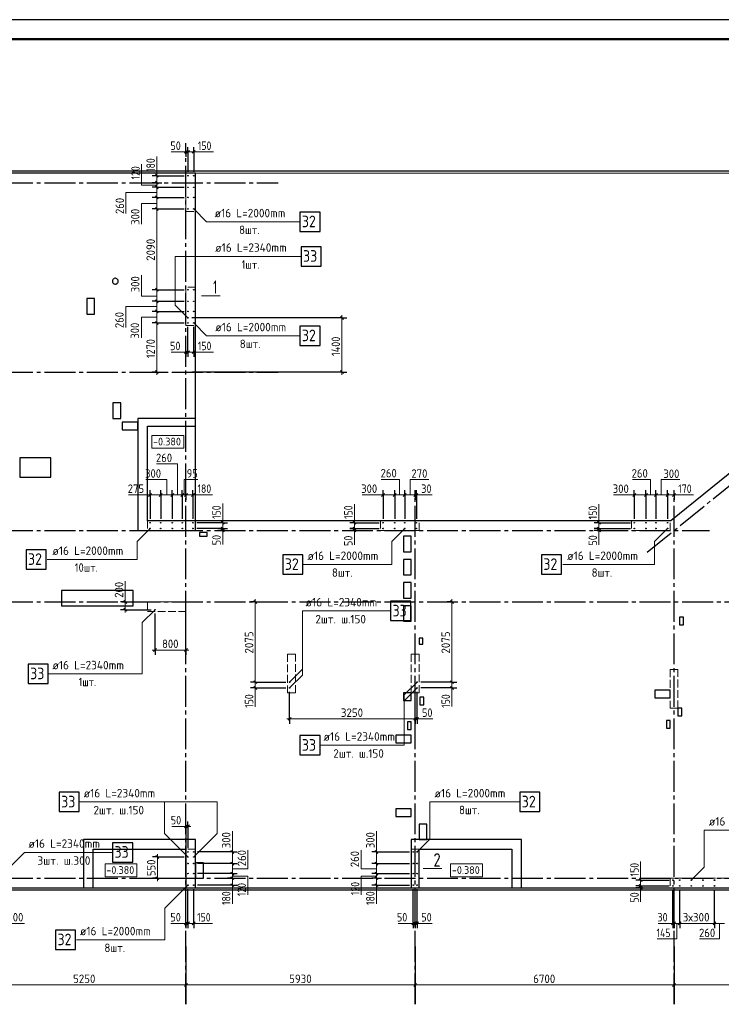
# Model space of a CAD drawing. Header units: millimetres. Extents: x 0 to 59400, y 0 to 42000.
# Tile 4 of 7: x 20760 to 38914, y 16519 to 42000. Entities that reach past the tile are written whole.
import ezdxf

# ---------------------------------------------------------------- set-up
doc = ezdxf.new("R2010")
doc.units = ezdxf.units.MM
doc.linetypes.add('______2', pattern=[270, 200, -70])
doc.linetypes.add('______5', pattern=[1100, 800, -100, 100, -100])
for name, color, linetype, lineweight in [('Standard', 7, 'Continuous', 25), ('Выпуски арматуры Г-обр.', 52, 'Continuous', 25), ('Выпуски ДОП Г-обр.', 52, 'Continuous', 25), ('ЖБ Перекрытие верхний уровень', 7, '______2', 25), ('ЖБ Перекрытие нижний уровень с отделкой', 7, '______2', 25), ('ЖБ Пилон', 7, 'Continuous', 35), ('Общий01', 7, 'Continuous', 13), ('Позиционная метка номер позиции', 7, 'Continuous', 13), ('Примечания', 7, 'Continuous', 13), ('Размерная линия_ общее', 7, 'Continuous', 13), ('Текст_ общее', 7, 'Continuous', 25)]:
    doc.layers.add(name, color=color, linetype=linetype, lineweight=lineweight)
doc.layers.add('Оси', color=7, linetype='______5', true_color=0x656565)
doc.styles.add('ISOCPEUR', font='txt')

msp = doc.modelspace()

# ---------------------------------------------------------------- linework, layer by layer
at = {"layer": 'Standard', "color": 7, "linetype": 'Continuous', "lineweight": 13, "transparency": 33554687}
for p, q in [((25468, 34858), (25951, 34858)), ((31202, 20033), (31685, 20033))]:
    msp.add_line(p, q, dxfattribs=at)
at = {"layer": 'Standard', "color": 7, "linetype": 'Continuous', "lineweight": 25, "transparency": 33554687}
msp.add_lwpolyline([(0, 0), (59400, 0), (59400, 42000), (0, 42000), (0, 0)], close=True, dxfattribs=at)
at = {"layer": 'Standard', "color": 7, "linetype": 'Continuous', "lineweight": 50, "transparency": 33554687}
msp.add_lwpolyline([(2000, 41500), (58900, 41500), (58900, 500), (2000, 500), (2000, 41500)], close=True, dxfattribs=at)
at = {"layer": 'Standard', "color": 251, "linetype": 'Continuous', "lineweight": 18, "true_color": 0x656565, "transparency": 33554687}
msp.add_lwpolyline([(58900, 41500), (2000, 41500), (2000, 6000), (58900, 6000), (58900, 41500)], dxfattribs=at)
at = {"layer": 'Standard', "color": 254, "linetype": 'Continuous', "lineweight": 25, "true_color": 0xc4c4ff, "transparency": 33554687}
msp.add_lwpolyline([(6783, 19482), (55423, 19482), (55423, 38082), (6783, 38082), (6783, 19482)], dxfattribs=at)
at = {"layer": 'Standard', "color": 251, "linetype": 'Continuous', "lineweight": 13, "true_color": 0x656565, "transparency": 33554687}
msp.add_lwpolyline([(6813, 19532), (55406, 19532), (55406, 38032), (6813, 38032), (6813, 19532)], dxfattribs=at)
msp.add_lwpolyline([(6813, 19532), (55406, 19532), (55406, 38032), (6813, 38032), (6813, 19532)], dxfattribs=at)
at = {"layer": 'Выпуски арматуры Г-обр.', "color": 7, "linetype": 'Continuous', "lineweight": 25, "transparency": 33554687}
for points in [[(28011, 36519), (28531, 36519), (28531, 37019), (28011, 37019), (28011, 36519)], [(28011, 33569), (28531, 33569), (28531, 34069), (28011, 34069), (28011, 33569)], [(20924, 27781), (21444, 27781), (21444, 28281), (20924, 28281), (20924, 27781)], [(27569, 27651), (28089, 27651), (28089, 28151), (27569, 28151), (27569, 27651)], [(34258, 27651), (34778, 27651), (34778, 28151), (34258, 28151), (34258, 27651)], [(33700, 21506), (34220, 21506), (34220, 22006), (33700, 22006), (33700, 21506)], [(21688, 17938), (22208, 17938), (22208, 18438), (21688, 18438), (21688, 17938)]]:
    msp.add_lwpolyline(points, dxfattribs=at)
for centre in [(25113, 37962), (25263, 37962), (25113, 37662), (25263, 37662), (25113, 37402), (25263, 37402), (25113, 37102), (25263, 37102), (25113, 35012), (25263, 35012), (25113, 34712), (25263, 34712), (25113, 34452), (25263, 34452), (25113, 34152), (25263, 34152), (24133, 28982), (24133, 28832), (24408, 28982), (24408, 28832), (24708, 28982), (24708, 28832), (24968, 28982), (24968, 28832), (25243, 28982), (25243, 28832), (30163, 28982), (30163, 28832), (30463, 28982), (30463, 28832), (30723, 28982), (30723, 28832), (31023, 28982), (31023, 28832), (36663, 28982), (36663, 28832), (36963, 28982), (36963, 28832), (37223, 28982), (37223, 28832), (37523, 28982), (37523, 28832), (25113, 20462), (25263, 20462), (30943, 20462), (31043, 20462), (25113, 20162), (25263, 20162), (30943, 20162), (31043, 20162), (25113, 19902), (25263, 19902), (30943, 19902), (31043, 19902), (37663, 19732), (37838, 19732), (38138, 19732), (38438, 19732), (38738, 19732), (25113, 19602), (25263, 19602), (30943, 19602), (31043, 19602), (37663, 19582), (37838, 19582), (38138, 19582), (38438, 19582), (38738, 19582)]:
    msp.add_circle(centre, 8, dxfattribs=at)
at = {"layer": 'Выпуски ДОП Г-обр.', "color": 7, "linetype": 'Continuous', "lineweight": 25, "transparency": 33554687}
for points in [[(28041, 35625), (28561, 35625), (28561, 36125), (28041, 36125), (28041, 35625)], [(30357, 26448), (30877, 26448), (30877, 26948), (30357, 26948), (30357, 26448)], [(20980, 24821), (21500, 24821), (21500, 25321), (20980, 25321), (20980, 24821)], [(28011, 22972), (28531, 22972), (28531, 23472), (28011, 23472), (28011, 22972)], [(21783, 21506), (22303, 21506), (22303, 22006), (21783, 22006), (21783, 21506)], [(23164, 20202), (23684, 20202), (23684, 20702), (23164, 20702), (23164, 20202)]]:
    msp.add_lwpolyline(points, dxfattribs=at)
for centre in [(25113, 34282), (24263, 26732), (27743, 24857), (31043, 24857), (27743, 24707), (31043, 24707), (25113, 20332), (25263, 20332)]:
    msp.add_circle(centre, 8, dxfattribs=at)
at = {"layer": 'ЖБ Перекрытие верхний уровень', "color": 7, "linetype": 'Continuous', "lineweight": 25, "transparency": 33554687}
for p, q in [((25313, 38032), (6813, 38032)), ((25313, 31482), (25313, 38032)), ((23162, 35257), (23158, 35240)), ((23158, 35240), (23158, 35224)), ((23158, 35224), (23162, 35207)), ((23169, 35272), (23162, 35257)), ((23162, 35207), (23169, 35192)), ((23179, 35285), (23169, 35272)), ((23169, 35192), (23179, 35179)), ((23193, 35296), (23179, 35285)), ((23179, 35179), (23193, 35168)), ((23208, 35303), (23193, 35296)), ((23193, 35168), (23208, 35161)), ((23224, 35307), (23208, 35303)), ((23241, 35307), (23224, 35307)), ((23258, 35303), (23241, 35307)), ((23273, 35296), (23258, 35303)), ((23258, 35161), (23273, 35168)), ((23286, 35285), (23273, 35296)), ((23273, 35168), (23286, 35179)), ((23297, 35272), (23286, 35285)), ((23286, 35179), (23297, 35192)), ((23304, 35257), (23297, 35272)), ((23297, 35192), (23304, 35207)), ((23308, 35240), (23304, 35257)), ((23304, 35207), (23308, 35224)), ((23308, 35224), (23308, 35240)), ((23208, 35161), (23224, 35157)), ((23224, 35157), (23241, 35157)), ((23241, 35157), (23258, 35161)), ((22693, 34782), (22493, 34782)), ((22493, 34782), (22493, 34382)), ((22693, 34382), (22693, 34782)), ((22493, 34382), (22693, 34382)), ((23373, 32082), (23173, 32082)), ((23173, 32082), (23173, 31682)), ((23373, 31682), (23373, 32082)), ((23173, 31682), (23373, 31682)), ((23813, 31582), (23413, 31582)), ((23413, 31582), (23413, 31382)), ((23413, 31382), (23813, 31382)), ((23813, 31382), (23813, 31582)), ((24063, 29032), (24063, 31482)), ((24063, 31482), (25313, 31482)), ((21563, 30662), (20763, 30662)), ((20763, 30662), (20763, 30162)), ((21563, 30162), (21563, 30662)), ((39509, 30575), (37604, 29032)), ((20763, 30162), (21563, 30162)), ((37604, 29032), (24063, 29032)), ((25613, 28732), (25413, 28732)), ((25413, 28732), (25413, 28632)), ((25413, 28632), (25613, 28632)), ((25613, 28632), (25613, 28732)), ((30893, 28632), (30693, 28632)), ((30693, 28632), (30693, 28232)), ((30893, 28232), (30893, 28632)), ((30693, 28232), (30893, 28232)), ((30893, 28032), (30693, 28032)), ((30693, 28032), (30693, 27632)), ((30893, 27632), (30893, 28032)), ((30693, 27632), (30893, 27632)), ((30893, 27432), (30693, 27432)), ((30693, 27432), (30693, 27032)), ((30893, 27032), (30893, 27432)), ((23693, 27232), (21843, 27232)), ((21843, 27232), (21843, 26832)), ((23693, 26832), (23693, 27232)), ((30693, 27032), (30893, 27032)), ((21843, 26832), (23693, 26832)), ((30893, 26832), (30693, 26832)), ((30693, 26832), (30693, 26432)), ((30893, 26432), (30893, 26832)), ((37933, 26542), (37833, 26542)), ((37833, 26542), (37833, 26342)), ((37933, 26342), (37933, 26542)), ((30693, 26432), (30893, 26432)), ((37833, 26342), (37933, 26342)), ((31193, 25992), (31093, 25992)), ((31093, 25992), (31093, 25842)), ((31193, 25842), (31193, 25992)), ((31093, 25842), (31193, 25842)), ((30893, 24582), (30693, 24582)), ((30693, 24582), (30693, 24382)), ((30893, 24382), (30893, 24582)), ((31213, 24472), (31113, 24472)), ((31113, 24472), (31113, 24272)), ((31213, 24272), (31213, 24472)), ((37593, 24652), (37193, 24652)), ((37193, 24652), (37193, 24452)), ((37593, 24452), (37593, 24652)), ((30693, 24382), (30893, 24382)), ((31113, 24272), (31213, 24272)), ((37193, 24452), (37593, 24452)), ((37893, 24182), (37793, 24182)), ((37793, 24182), (37793, 23982)), ((37793, 23982), (37893, 23982)), ((37893, 23982), (37893, 24182)), ((30893, 23832), (30793, 23832)), ((30793, 23832), (30793, 23632)), ((30893, 23632), (30893, 23832)), ((37593, 23862), (37493, 23862)), ((37493, 23862), (37493, 23662)), ((37593, 23662), (37593, 23862)), ((30893, 23482), (30493, 23482)), ((30493, 23482), (30493, 23282)), ((30793, 23632), (30893, 23632)), ((30893, 23282), (30893, 23482)), ((37493, 23662), (37593, 23662)), ((30493, 23282), (30893, 23282)), ((30893, 21582), (30493, 21582)), ((30493, 21582), (30493, 21382)), ((30893, 21382), (30893, 21582)), ((30493, 21382), (30893, 21382)), ((31293, 21182), (31093, 21182)), ((31093, 21182), (31093, 20782)), ((31293, 20782), (31293, 21182)), ((31093, 20782), (31293, 20782)), ((22663, 19532), (22663, 20532)), ((22663, 20532), (25063, 20532)), ((25063, 20532), (25063, 19532)), ((31093, 19532), (31093, 20532)), ((31093, 20532), (33493, 20532)), ((33493, 20532), (33493, 19532)), ((25513, 20182), (25313, 20182)), ((25313, 20182), (25313, 19782)), ((25513, 19782), (25513, 20182)), ((25313, 19782), (25513, 19782)), ((9063, 19532), (22663, 19532)), ((25063, 19532), (31093, 19532)), ((33493, 19532), (47778, 19532))]:
    msp.add_line(p, q, dxfattribs=at)
at = {"layer": 'ЖБ Перекрытие нижний уровень с отделкой', "color": 7, "linetype": 'Continuous', "lineweight": 25, "transparency": 33554687}
for p, q in [((23813, 31682), (23813, 28782)), ((25313, 31682), (23813, 31682)), ((25313, 28782), (25313, 31682)), ((23813, 28782), (25313, 28782)), ((25313, 20782), (22413, 20782)), ((22413, 20782), (22413, 19532)), ((25313, 19532), (25313, 20782)), ((33743, 20782), (30893, 20782)), ((30893, 20782), (30893, 19532)), ((33743, 19532), (33743, 20782)), ((22413, 19532), (25313, 19532)), ((30893, 19532), (33743, 19532))]:
    msp.add_line(p, q, dxfattribs=at)
at = {"layer": 'ЖБ Пилон', "color": 250, "linetype": '______2', "lineweight": 13, "true_color": 0x3b3b3b, "transparency": 33554687}
for p, q in [((25313, 38032), (25063, 38032)), ((25063, 38032), (25063, 37032)), ((25313, 37032), (25313, 38032)), ((25063, 37032), (25313, 37032)), ((25313, 35082), (25063, 35082)), ((25063, 35082), (25063, 34082)), ((25313, 34082), (25313, 35082)), ((25063, 34082), (25313, 34082)), ((24063, 29032), (24063, 28782)), ((25063, 29032), (24063, 29032)), ((30093, 29032), (30093, 28782)), ((31093, 29032), (30093, 29032)), ((31093, 28782), (31093, 29032)), ((36593, 29032), (36593, 28782)), ((37593, 29032), (36593, 29032)), ((37593, 28782), (37593, 29032)), ((24063, 28782), (25063, 28782)), ((30093, 28782), (31093, 28782)), ((36593, 28782), (37593, 28782)), ((24063, 26932), (24063, 26682)), ((25063, 26932), (24063, 26932)), ((25063, 26932), (25063, 26682)), ((24063, 26682), (25063, 26682)), ((27893, 25582), (27693, 25582)), ((27693, 25582), (27693, 24582)), ((27893, 24582), (27893, 25582)), ((31093, 25582), (30893, 25582)), ((30893, 25582), (30893, 24582)), ((31093, 24582), (31093, 25582)), ((37793, 25182), (37593, 25182)), ((37593, 25182), (37593, 24182)), ((37793, 24182), (37793, 25182)), ((27693, 24582), (27893, 24582)), ((30893, 24582), (31093, 24582)), ((37593, 24182), (37793, 24182)), ((25313, 20532), (25063, 20532)), ((25063, 20532), (25063, 19532)), ((25313, 19532), (25313, 20532)), ((31093, 20532), (30893, 20532)), ((30893, 20532), (30893, 19532)), ((31093, 19532), (31093, 20532)), ((37593, 19782), (37593, 19532)), ((39843, 19782), (37593, 19782)), ((25063, 19532), (25313, 19532)), ((30893, 19532), (31093, 19532)), ((37593, 19532), (39843, 19532))]:
    msp.add_line(p, q, dxfattribs=at)
at = {"layer": 'Общий01', "color": 7, "linetype": 'Continuous', "lineweight": 18, "transparency": 33554687}
for points in [[(24176, 30909), (25003, 30909), (25003, 31242), (24176, 31242), (24176, 30909)], [(22969, 19820), (23795, 19820), (23795, 20154), (22969, 20154), (22969, 19820)], [(31909, 19820), (32735, 19820), (32735, 20154), (31909, 20154), (31909, 19820)]]:
    msp.add_lwpolyline(points, dxfattribs=at)
at = {"layer": 'Оси', "color": 8, "linetype": '______5', "lineweight": -3, "transparency": 33554687}
for p, q in [((25063, 16519), (25063, 38805)), ((36993, 28216), (49202, 38103)), ((3800, 37782), (27445, 37782)), ((3800, 32882), (27445, 32882)), ((30993, 16519), (30993, 29815)), ((37693, 16519), (37693, 29815)), ((3800, 28782), (38610, 28782)), ((3800, 26932), (41112, 26932)), ((3800, 19782), (49030, 19782))]:
    msp.add_line(p, q, dxfattribs=at)
at = {"layer": 'Оси', "color": 7, "linetype": 'Continuous', "lineweight": 25, "transparency": 33554687}
for p, q in [((25063, 18019), (25063, 16519)), ((30993, 18019), (30993, 16519)), ((37693, 18019), (37693, 16519))]:
    msp.add_line(p, q, dxfattribs=at)
at = {"layer": 'Позиционная метка номер позиции', "color": 7, "linetype": 'Continuous', "lineweight": 13, "transparency": 33554687}
for points in [[(25263, 37102), (25596, 36769), (28001, 36769)], [(25113, 34282), (24779, 34615), (24779, 35875), (28041, 35875)], [(25263, 34152), (25596, 33819), (28011, 33819)], [(24133, 28832), (23799, 28499), (23799, 28031), (21474, 28031)], [(30723, 28832), (30389, 28499), (30389, 27901), (28104, 27901)], [(37523, 28832), (37189, 28499), (37189, 27901), (34814, 27901)], [(24263, 26732), (23929, 26399), (23929, 25071), (21514, 25071)], [(27743, 24857), (28076, 25190), (28076, 26698), (30361, 26698)], [(27743, 24707), (28076, 25040), (28076, 26548)], [(31043, 24857), (30709, 24524), (30709, 23372)], [(31043, 24707), (30709, 24374), (30709, 23222), (28531, 23222)], [(25113, 20332), (24504, 20941), (24504, 21756), (22303, 21756)], [(25263, 20332), (25872, 20941), (25872, 21756), (24504, 21756)], [(31043, 20462), (31376, 20795), (31376, 21756), (33701, 21756)], [(38138, 19732), (38471, 20065), (38471, 21026), (40756, 21026)], [(20163, 19732), (20883, 20452), (23166, 20452)], [(25113, 19602), (24514, 19004), (24514, 18188), (22229, 18188)]]:
    msp.add_lwpolyline(points, dxfattribs=at)
at = {"layer": 'Примечания', "color": 7, "linetype": 'Continuous', "lineweight": 13, "transparency": 33554687}
for p, q in [((25063, 38579), (24683, 38579)), ((25263, 38579), (25773, 38579)), ((24309, 37962), (24309, 38462)), ((25063, 33397), (24683, 33397)), ((25263, 33397), (25773, 33397)), ((24133, 29703), (23573, 29703)), ((25243, 29703), (25753, 29703)), ((30163, 29703), (29623, 29703)), ((31023, 29703), (31433, 29703)), ((36663, 29703), (36123, 29703)), ((37693, 29703), (38193, 29703)), ((26012, 28982), (26012, 29482)), ((29423, 28982), (29423, 29462)), ((35748, 28982), (35748, 29462)), ((26012, 28782), (26012, 28422)), ((29423, 28782), (29423, 28412)), ((35748, 28782), (35748, 28412)), ((26264, 20462), (26264, 21002)), ((29993, 20462), (29993, 21002)), ((36827, 19732), (36827, 20212)), ((26264, 19602), (26264, 19122)), ((29993, 19602), (29993, 19122)), ((36827, 19532), (36827, 19172)), ((20293, 18612), (20883, 18612)), ((25063, 18612), (24673, 18612)), ((25263, 18612), (25753, 18612)), ((30943, 18612), (30553, 18612)), ((31433, 18612), (31043, 18612)), ((37663, 18612), (37283, 18612))]:
    msp.add_line(p, q, dxfattribs=at)
at = {"layer": 'Примечания', "color": 251, "linetype": 'Continuous', "lineweight": 13, "true_color": 0x656565, "transparency": 33554687}
for p, q in [((23490, 26932), (23490, 27472)), ((26855, 24707), (26855, 24217)), ((31943, 24707), (31943, 24227)), ((31043, 23906), (31453, 23906)), ((25063, 21124), (24693, 21124))]:
    msp.add_line(p, q, dxfattribs=at)
at = {"layer": 'Примечания', "color": 7, "linetype": 'Continuous', "lineweight": 13, "transparency": 33554687}
for points in [[(24309, 37722), (23909, 37722), (23909, 38262)], [(24309, 37526), (23509, 37526), (23509, 36986)], [(24309, 37246), (23909, 37246), (23909, 36706)], [(24309, 34848), (23909, 34848), (23909, 35388)], [(24309, 34576), (23509, 34576), (23509, 34036)], [(24309, 34306), (23909, 34306), (23909, 33766)], [(24844, 29703), (24844, 30503), (24304, 30503)], [(24564, 29703), (24564, 30103), (24024, 30103)], [(25012, 29703), (25012, 30103), (25372, 30103)], [(30584, 29703), (30584, 30103), (30114, 30103)], [(30862, 29703), (30862, 30103), (31342, 30103)], [(37084, 29703), (37084, 30103), (36614, 30103)], [(37362, 29703), (37362, 30103), (37842, 30103)], [(26264, 20024), (26664, 20024), (26664, 20504)], [(29993, 20024), (29593, 20024), (29593, 20504)], [(26264, 19833), (26664, 19833), (26664, 19353)], [(29993, 19833), (29593, 19833), (29593, 19353)], [(37765, 18612), (37765, 18212), (37255, 18212)], [(38867, 18612), (38867, 18212), (38347, 18212)]]:
    msp.add_lwpolyline(points, dxfattribs=at)
at = {"layer": 'Размерная линия_ общее', "color": 7, "linetype": 'Continuous', "lineweight": 13, "transparency": 33554687}
for p, q in [((25063, 38579), (24988, 38579)), ((25063, 38579), (25113, 38579)), ((25113, 38579), (25263, 38579)), ((25263, 38579), (25338, 38579)), ((24309, 37962), (24309, 38037)), ((24309, 37782), (24309, 37662)), ((24309, 37662), (24309, 37402)), ((24309, 37402), (24309, 37102)), ((24309, 37102), (24309, 35012)), ((24309, 35012), (24309, 34712)), ((24309, 34712), (24309, 34452)), ((24309, 34452), (24309, 34152)), ((24309, 34152), (24309, 32882)), ((25063, 33397), (24988, 33397)), ((25063, 33397), (25113, 33397)), ((25113, 33397), (25263, 33397)), ((25263, 33397), (25338, 33397)), ((24309, 32882), (24309, 32807)), ((24133, 29703), (24058, 29703)), ((24133, 29703), (24408, 29703)), ((24408, 29703), (24708, 29703)), ((24708, 29703), (24968, 29703)), ((24968, 29703), (25063, 29703)), ((25063, 29703), (25243, 29703)), ((25243, 29703), (25318, 29703)), ((30163, 29703), (30088, 29703)), ((30163, 29703), (30463, 29703)), ((30463, 29703), (30723, 29703)), ((30723, 29703), (30993, 29703)), ((30993, 29703), (31023, 29703)), ((31023, 29703), (31098, 29703)), ((36663, 29703), (36588, 29703)), ((36963, 29703), (36663, 29703)), ((37223, 29703), (36963, 29703)), ((37523, 29703), (37223, 29703)), ((37693, 29703), (37523, 29703)), ((37693, 29703), (37768, 29703)), ((26012, 28982), (26012, 29057)), ((29423, 28982), (29423, 29057)), ((35748, 28982), (35748, 29057)), ((26012, 28982), (26012, 28832)), ((26012, 28832), (26012, 28782)), ((29423, 28982), (29423, 28832)), ((29423, 28832), (29423, 28782)), ((35748, 28832), (35748, 28782)), ((26012, 28782), (26012, 28707)), ((29423, 28782), (29423, 28707)), ((35748, 28782), (35748, 28707)), ((26264, 20462), (26264, 20537)), ((29993, 20462), (29993, 20537)), ((29993, 20462), (29993, 20162)), ((26264, 20162), (26264, 19902)), ((29993, 20162), (29993, 19902)), ((26264, 19902), (26264, 19782)), ((29993, 19902), (29993, 19782)), ((26264, 19782), (26264, 19602)), ((29993, 19782), (29993, 19602)), ((36827, 19732), (36827, 19807)), ((36827, 19732), (36827, 19582)), ((26264, 19602), (26264, 19527)), ((29993, 19602), (29993, 19527)), ((36827, 19582), (36827, 19532)), ((36827, 19532), (36827, 19457)), ((25063, 18612), (24988, 18612)), ((25113, 18612), (25063, 18612)), ((25263, 18612), (25113, 18612)), ((25263, 18612), (25338, 18612)), ((30943, 18612), (30868, 18612)), ((30943, 18612), (30993, 18612)), ((30993, 18612), (31043, 18612)), ((31043, 18612), (31118, 18612)), ((37663, 18612), (37588, 18612)), ((37663, 18612), (37693, 18612)), ((37693, 18612), (37838, 18612)), ((37838, 18612), (38738, 18612)), ((38738, 18612), (38998, 18612)), ((19813, 17019), (25063, 17019)), ((25063, 17019), (30993, 17019)), ((30993, 17019), (37693, 17019)), ((37693, 17019), (48507, 17019))]:
    msp.add_line(p, q, dxfattribs=at)
at = {"layer": 'Размерная линия_ общее', "color": 7, "linetype": 'Continuous', "lineweight": 25, "transparency": 33554687}
for p, q in [((25025, 38542), (25100, 38617)), ((25075, 38542), (25150, 38617)), ((25225, 38542), (25300, 38617)), ((24272, 37999), (24347, 37924)), ((24272, 37820), (24347, 37745)), ((24272, 37699), (24347, 37624)), ((24272, 37440), (24347, 37365)), ((24272, 37140), (24347, 37065)), ((24272, 35049), (24347, 34975)), ((24272, 34749), (24347, 34675)), ((24272, 34489), (24347, 34414)), ((24272, 34189), (24347, 34114)), ((25025, 33359), (25100, 33434)), ((25075, 33359), (25150, 33434)), ((25225, 33359), (25300, 33434)), ((24272, 32920), (24347, 32845)), ((24095, 29665), (24170, 29740)), ((24370, 29665), (24445, 29740)), ((24670, 29665), (24745, 29740)), ((24930, 29665), (25005, 29740)), ((25025, 29665), (25100, 29740)), ((25205, 29665), (25280, 29740)), ((30125, 29665), (30200, 29740)), ((30425, 29665), (30500, 29740)), ((30685, 29665), (30760, 29740)), ((30955, 29665), (31030, 29740)), ((30985, 29665), (31060, 29740)), ((36700, 29740), (36625, 29665)), ((37000, 29740), (36925, 29665)), ((37260, 29740), (37185, 29665)), ((37560, 29740), (37485, 29665)), ((37730, 29740), (37655, 29665)), ((25974, 29020), (26049, 28945)), ((25974, 28870), (26049, 28794)), ((25974, 28820), (26049, 28745)), ((29386, 29020), (29461, 28945)), ((29386, 28870), (29461, 28794)), ((29386, 28820), (29461, 28745)), ((35710, 29020), (35785, 28945)), ((35710, 28870), (35785, 28794)), ((35710, 28820), (35785, 28745)), ((26227, 20499), (26302, 20424)), ((29955, 20499), (30030, 20424)), ((26227, 20199), (26302, 20124)), ((29955, 20199), (30030, 20124)), ((26227, 19940), (26302, 19865)), ((29955, 19940), (30030, 19865)), ((26227, 19819), (26302, 19745)), ((26227, 19640), (26302, 19565)), ((29955, 19819), (30030, 19745)), ((29955, 19640), (30030, 19565)), ((36789, 19770), (36864, 19695)), ((36789, 19619), (36864, 19545)), ((36789, 19570), (36864, 19495)), ((25100, 18650), (25025, 18575)), ((25150, 18650), (25075, 18575)), ((25300, 18650), (25225, 18575)), ((30905, 18575), (30980, 18650)), ((30955, 18575), (31030, 18650)), ((31005, 18575), (31080, 18650)), ((37625, 18575), (37700, 18650)), ((37655, 18575), (37730, 18650)), ((37800, 18575), (37875, 18650)), ((38700, 18575), (38775, 18650)), ((25025, 16982), (25100, 17057)), ((30955, 16982), (31030, 17057)), ((37655, 16982), (37730, 17057))]:
    msp.add_line(p, q, dxfattribs=at)
at = {"layer": 'Размерная линия_ общее', "color": 253, "linetype": 'Continuous', "lineweight": -3, "true_color": 0xa0a0a0, "transparency": 33554687}
for p, q in [((25063, 38579), (25063, 38704)), ((25063, 38579), (25063, 38454)), ((25063, 38579), (25063, 38579)), ((25113, 38579), (25113, 38704)), ((25113, 38579), (25113, 38454)), ((25113, 38579), (25113, 38062)), ((25263, 38579), (25263, 38704)), ((25263, 38579), (25263, 38454)), ((25263, 38579), (25263, 38062)), ((24309, 37962), (24184, 37962)), ((24309, 37782), (24184, 37782)), ((24309, 37962), (24434, 37962)), ((24309, 37962), (25013, 37962)), ((24309, 37782), (24434, 37782)), ((24309, 37782), (24309, 37782)), ((24309, 37662), (24184, 37662)), ((24309, 37662), (24434, 37662)), ((24309, 37662), (25013, 37662)), ((24309, 37402), (24184, 37402)), ((24309, 37402), (24434, 37402)), ((24309, 37402), (25013, 37402)), ((24309, 37102), (24184, 37102)), ((24309, 37102), (24434, 37102)), ((24309, 37102), (25013, 37102)), ((24309, 35012), (24184, 35012)), ((24309, 35012), (24434, 35012)), ((24309, 35012), (25013, 35012)), ((24309, 34712), (24184, 34712)), ((24309, 34712), (24434, 34712)), ((24309, 34712), (25013, 34712)), ((24309, 34452), (24184, 34452)), ((24309, 34452), (24434, 34452)), ((24309, 34452), (25013, 34452)), ((24309, 34152), (24184, 34152)), ((24309, 34152), (24434, 34152)), ((24309, 34152), (25013, 34152)), ((25063, 33397), (25063, 33522)), ((25063, 33397), (25063, 33272)), ((25063, 33397), (25063, 33397)), ((25113, 33397), (25113, 33522)), ((25113, 33397), (25113, 33272)), ((25263, 33397), (25263, 33522)), ((25263, 33397), (25263, 33272)), ((24309, 32882), (24184, 32882)), ((24309, 32882), (24434, 32882)), ((24309, 32882), (24564, 32882)), ((24133, 29703), (24133, 29828)), ((24408, 29703), (24408, 29828)), ((24708, 29703), (24708, 29828)), ((24968, 29703), (24968, 29828)), ((25063, 29703), (25063, 29828)), ((25243, 29703), (25243, 29828)), ((30163, 29703), (30163, 29828)), ((30463, 29703), (30463, 29828)), ((30723, 29703), (30723, 29828)), ((30993, 29703), (30993, 29828)), ((31023, 29703), (31023, 29828)), ((36663, 29703), (36663, 29828)), ((36963, 29703), (36963, 29828)), ((37223, 29703), (37223, 29828)), ((37523, 29703), (37523, 29828)), ((37693, 29703), (37693, 29828)), ((24133, 29703), (24133, 29578)), ((24133, 29703), (24133, 29082)), ((24408, 29703), (24408, 29578)), ((24408, 29703), (24408, 29082)), ((24708, 29703), (24708, 29578)), ((24708, 29703), (24708, 29082)), ((24968, 29703), (24968, 29578)), ((24968, 29703), (24968, 29082)), ((25063, 29703), (25063, 29578)), ((25063, 29703), (25063, 29703)), ((25243, 29703), (25243, 29578)), ((25243, 29703), (25243, 29082)), ((30163, 29703), (30163, 29578)), ((30163, 29703), (30163, 29082)), ((30463, 29703), (30463, 29578)), ((30463, 29703), (30463, 29082)), ((30723, 29703), (30723, 29578)), ((30723, 29703), (30723, 29082)), ((30993, 29703), (30993, 29578)), ((30993, 29703), (30993, 29703)), ((31023, 29703), (31023, 29578)), ((31023, 29703), (31023, 29082)), ((36663, 29703), (36663, 29578)), ((36663, 29703), (36663, 29082)), ((36963, 29703), (36963, 29578)), ((36963, 29703), (36963, 29082)), ((37223, 29703), (37223, 29578)), ((37223, 29703), (37223, 29082)), ((37523, 29703), (37523, 29578)), ((37523, 29703), (37523, 29082)), ((37693, 29703), (37693, 29578)), ((37693, 29703), (37693, 29615)), ((26012, 28982), (25887, 28982)), ((26012, 28832), (25887, 28832)), ((26012, 28982), (26137, 28982)), ((26012, 28832), (26137, 28832)), ((29423, 28982), (29298, 28982)), ((29423, 28832), (29298, 28832)), ((29423, 28982), (29548, 28982)), ((29423, 28982), (30063, 28982)), ((29423, 28832), (29548, 28832)), ((29423, 28832), (30063, 28832)), ((35748, 28982), (35623, 28982)), ((35748, 28832), (35623, 28832)), ((35748, 28982), (35873, 28982)), ((35748, 28982), (36563, 28982)), ((35748, 28832), (35873, 28832)), ((35748, 28832), (36563, 28832)), ((26012, 28782), (25887, 28782)), ((26012, 28782), (26137, 28782)), ((26012, 28782), (26012, 28782)), ((29423, 28782), (29298, 28782)), ((29423, 28782), (29548, 28782)), ((29423, 28782), (29423, 28782)), ((35748, 28782), (35623, 28782)), ((35748, 28782), (35873, 28782)), ((35748, 28782), (35748, 28782)), ((26264, 20462), (26139, 20462)), ((26264, 20462), (26389, 20462)), ((29993, 20462), (29868, 20462)), ((29993, 20462), (30118, 20462)), ((29993, 20462), (30843, 20462)), ((26264, 20162), (26139, 20162)), ((26264, 20162), (26389, 20162)), ((29993, 20162), (29868, 20162)), ((29993, 20162), (30118, 20162)), ((29993, 20162), (30843, 20162)), ((26264, 19902), (26139, 19902)), ((26264, 19902), (26389, 19902)), ((29993, 19902), (29868, 19902)), ((29993, 19902), (30118, 19902)), ((29993, 19902), (30843, 19902)), ((26264, 19782), (26139, 19782)), ((26264, 19782), (26389, 19782)), ((26264, 19782), (26264, 19782)), ((29993, 19782), (29868, 19782)), ((29993, 19782), (30118, 19782)), ((29993, 19782), (29993, 19782)), ((36827, 19732), (36702, 19732)), ((36827, 19732), (36952, 19732)), ((36827, 19732), (37563, 19732)), ((26264, 19602), (26139, 19602)), ((26264, 19602), (26389, 19602)), ((29993, 19602), (29868, 19602)), ((29993, 19602), (30118, 19602)), ((29993, 19602), (30843, 19602)), ((36827, 19582), (36702, 19582)), ((36827, 19532), (36702, 19532)), ((36827, 19582), (36952, 19582)), ((36827, 19582), (37563, 19582)), ((36827, 19532), (36952, 19532)), ((36827, 19532), (36827, 19532)), ((25063, 18612), (25063, 18737)), ((25063, 18612), (25063, 18487)), ((25063, 18612), (25063, 18612)), ((25113, 18612), (25113, 18737)), ((25113, 18612), (25113, 18487)), ((25263, 18612), (25263, 18737)), ((25263, 18612), (25263, 18487)), ((30943, 18612), (30943, 18737)), ((30943, 18612), (30943, 18487)), ((30993, 18612), (30993, 18737)), ((30993, 18612), (30993, 18487)), ((30993, 18612), (30993, 18612)), ((31043, 18612), (31043, 18737)), ((31043, 18612), (31043, 18487)), ((37663, 18612), (37663, 18737)), ((37663, 18612), (37663, 18487)), ((37693, 18612), (37693, 18737)), ((37693, 18612), (37693, 18487)), ((37838, 18612), (37838, 18737)), ((37838, 18612), (37838, 18487)), ((38738, 18612), (38738, 18737)), ((38738, 18612), (38738, 18487)), ((25063, 17019), (25063, 17144)), ((30993, 17019), (30993, 17144)), ((37693, 17019), (37693, 17144)), ((25063, 17019), (25063, 16894)), ((25063, 17019), (25063, 16719)), ((30993, 17019), (30993, 16894)), ((30993, 17019), (30993, 16719)), ((37693, 17019), (37693, 16894)), ((37693, 17019), (37693, 16719))]:
    msp.add_line(p, q, dxfattribs=at)
at = {"layer": 'Размерная линия_ общее', "color": 251, "linetype": 'Continuous', "lineweight": -3, "true_color": 0x656565, "transparency": 33554687}
for p, q in [((29098, 34282), (25213, 34282)), ((29098, 34282), (28973, 34282)), ((29098, 34282), (29223, 34282)), ((29098, 32882), (25213, 32882)), ((29098, 32882), (28973, 32882)), ((29098, 32882), (29223, 32882)), ((23490, 26932), (23365, 26932)), ((23490, 26932), (23615, 26932)), ((23490, 26932), (24163, 26932)), ((26855, 26932), (26730, 26932)), ((26855, 26932), (26980, 26932)), ((26855, 26932), (26855, 26932)), ((31943, 26932), (31818, 26932)), ((31943, 26932), (32068, 26932)), ((31943, 26932), (31943, 26932)), ((23490, 26732), (23365, 26732)), ((23490, 26732), (23615, 26732)), ((23490, 26732), (24163, 26732)), ((24263, 25687), (24263, 26632)), ((24263, 25687), (24263, 25812)), ((25063, 25687), (25063, 25812)), ((24263, 25687), (24263, 25562)), ((25063, 25687), (25063, 25562)), ((26855, 24857), (26730, 24857)), ((26855, 24857), (26980, 24857)), ((26855, 24857), (27643, 24857)), ((31943, 24857), (31818, 24857)), ((31943, 24857), (32068, 24857)), ((26855, 24707), (26730, 24707)), ((26855, 24707), (26980, 24707)), ((26855, 24707), (27643, 24707)), ((27743, 23906), (27743, 24607)), ((31943, 24707), (31818, 24707)), ((31943, 24707), (32068, 24707)), ((27743, 23906), (27743, 24031)), ((30993, 23906), (30993, 24031)), ((31043, 23906), (31043, 24031)), ((27743, 23906), (27743, 23781)), ((30993, 23906), (30993, 23781)), ((31043, 23906), (31043, 23781)), ((25063, 21124), (25063, 21249)), ((25113, 21124), (25113, 21249)), ((25063, 21124), (25063, 20999)), ((25063, 21124), (25063, 20432)), ((25113, 21124), (25113, 20999)), ((25113, 21124), (25113, 20562)), ((24324, 20332), (24199, 20332)), ((24324, 20332), (24449, 20332)), ((24324, 20332), (25013, 20332)), ((24324, 19782), (24199, 19782)), ((24324, 19782), (24449, 19782)), ((24324, 19782), (25013, 19782))]:
    msp.add_line(p, q, dxfattribs=at)
at = {"layer": 'Размерная линия_ общее', "color": 251, "linetype": 'Continuous', "lineweight": 25, "true_color": 0x656565, "transparency": 33554687}
for p, q in [((29060, 34320), (29135, 34245)), ((29060, 32920), (29135, 32845)), ((23528, 26894), (23453, 26970)), ((23528, 26694), (23453, 26770)), ((26818, 26970), (26893, 26894)), ((31906, 26970), (31981, 26894)), ((24225, 25649), (24300, 25724)), ((25025, 25649), (25100, 25724)), ((26818, 24894), (26893, 24819)), ((26818, 24745), (26893, 24670)), ((31906, 24894), (31981, 24819)), ((31906, 24745), (31981, 24670)), ((27780, 23944), (27705, 23869)), ((31030, 23944), (30955, 23869)), ((31080, 23944), (31005, 23869)), ((25100, 21162), (25025, 21087)), ((25150, 21162), (25075, 21087)), ((24286, 20370), (24361, 20295)), ((24286, 19819), (24361, 19745))]:
    msp.add_line(p, q, dxfattribs=at)
at = {"layer": 'Размерная линия_ общее', "color": 251, "linetype": 'Continuous', "lineweight": 13, "true_color": 0x656565, "transparency": 33554687}
for p, q in [((29098, 34282), (29098, 34357)), ((29098, 32882), (29098, 32807)), ((23490, 26932), (23490, 27007)), ((23490, 26732), (23490, 26932)), ((26855, 26932), (26855, 27007)), ((31943, 26932), (31943, 27007)), ((23490, 26732), (23490, 26657)), ((24263, 25687), (24188, 25687)), ((24263, 25687), (25063, 25687)), ((25063, 25687), (25138, 25687)), ((26855, 24857), (26855, 24707)), ((31943, 24857), (31943, 24707)), ((26855, 24707), (26855, 24632)), ((31943, 24707), (31943, 24632)), ((27743, 23906), (27668, 23906)), ((30993, 23906), (27743, 23906)), ((31043, 23906), (30993, 23906)), ((31043, 23906), (31118, 23906)), ((25063, 21124), (24988, 21124)), ((25113, 21124), (25063, 21124)), ((25113, 21124), (25188, 21124)), ((24324, 20332), (24324, 20407)), ((24324, 20332), (24324, 19782)), ((24324, 19782), (24324, 19707))]:
    msp.add_line(p, q, dxfattribs=at)
at = {"layer": 'Размерная линия_ общее', "color": 7, "linetype": 'Continuous', "lineweight": 13, "transparency": 33554687}
for points in [[(24309, 37962), (24309, 37953), (24309, 37953), (24309, 37782)], [(35748, 28982), (35748, 28981), (35748, 28981), (35748, 28832)], [(26264, 20462), (26264, 20404), (26264, 20404), (26264, 20328), (26264, 20328), (26264, 20162)]]:
    msp.add_lwpolyline(points, dxfattribs=at)
at = {"layer": 'Размерная линия_ общее', "color": 251, "linetype": 'Continuous', "lineweight": 13, "true_color": 0x656565, "transparency": 33554687}
for points in [[(29098, 34282), (29098, 33197), (29098, 33197), (29098, 32882)], [(26855, 26932), (26855, 25507), (26855, 25507), (26855, 24857)], [(31943, 26932), (31943, 25511), (31943, 25511), (31943, 24857)]]:
    msp.add_lwpolyline(points, dxfattribs=at)
at = {"layer": 'Размерная линия_ общее', "color": 253, "linetype": 'Continuous', "lineweight": -3, "true_color": 0xa0a0a0, "transparency": 33554687}
for points in [[(25113, 33397), (25113, 33414), (25113, 33414), (25113, 33531), (25113, 33531), (25113, 34052)], [(25263, 33397), (25263, 33414), (25263, 33414), (25263, 33566), (25263, 33566), (25263, 34052)], [(26012, 28982), (25995, 28982), (25995, 28982), (25343, 28982)], [(26012, 28832), (25995, 28832), (25995, 28832), (25343, 28832)], [(26264, 20462), (26247, 20462), (26247, 20462), (25363, 20462)], [(26264, 20162), (26247, 20162), (26247, 20162), (25363, 20162)], [(26264, 19902), (26247, 19902), (26247, 19902), (25363, 19902)], [(25113, 18612), (25113, 18629), (25113, 18629), (25113, 19502)], [(25263, 18612), (25263, 18629), (25263, 18629), (25263, 19502)], [(26264, 19602), (26247, 19602), (26247, 19602), (25363, 19602)], [(30943, 18612), (30943, 18629), (30943, 18629), (30943, 18997), (30943, 18997), (30943, 19502)], [(31043, 18612), (31043, 18629), (31043, 18629), (31043, 19077), (31043, 19077), (31043, 19502)], [(37663, 18612), (37663, 18629), (37663, 18629), (37663, 18629), (37663, 18629), (37663, 19090), (37663, 19090), (37663, 19482)], [(37838, 18612), (37838, 18629), (37838, 18629), (37838, 18629), (37838, 18629), (37838, 19274), (37838, 19274), (37838, 19482)], [(38738, 18612), (38738, 18629), (38738, 18629), (38738, 19482)], [(37693, 18612), (37693, 18629), (37693, 18629), (37693, 18629), (37693, 18629), (37693, 18644)]]:
    msp.add_lwpolyline(points, dxfattribs=at)
at = {"layer": 'Размерная линия_ общее', "color": 251, "linetype": 'Continuous', "lineweight": -3, "true_color": 0x656565, "transparency": 33554687}
for points in [[(25063, 25687), (25063, 26003), (25063, 26003), (25063, 26632)], [(31943, 24857), (31926, 24857), (31926, 24857), (31143, 24857)], [(30993, 23906), (30993, 23923), (30993, 23923), (30993, 24607)], [(31043, 23906), (31043, 23923), (31043, 23923), (31043, 24607)], [(31943, 24707), (31926, 24707), (31926, 24707), (31143, 24707)]]:
    msp.add_lwpolyline(points, dxfattribs=at)

# ---------------------------------------------------------------- texts
at = {"layer": 'Выпуски арматуры Г-обр.', "color": 7, "linetype": 'Continuous', "lineweight": 13, "transparency": 33554687, "attachment_point": 7, "style": 'ISOCPEUR'}
for s, insert, char_height, width in [('\\W0.96;ø16 L=2000mm ', (25803, 36886), 220, 2150.52), ('\\W0.87;32', (28061, 36629), 300, 550.8), ('\\W0.96;ø16 L=2000mm ', (25821, 33936), 220, 2150.52), ('\\W0.87;32', (28061, 33679), 300, 550.8), ('\\W0.96;ø16 L=2000mm ', (21607, 28148), 220, 2150.52), ('\\W0.87;32', (20974, 27891), 300, 550.8), ('\\W0.87;32', (27619, 27761), 300, 550.8), ('\\W0.96;ø16 L=2000mm ', (28206, 28018), 220, 2150.52), ('\\W0.87;32', (34308, 27761), 300, 550.81), ('\\W0.96;ø16 L=2000mm ', (34925, 28018), 220, 2150.52), ('\\W0.96;ø16 L=2000mm ', (31494, 21874), 220, 2150.52), ('\\W0.87;32', (33750, 21616), 300, 550.81), ('\\W0.96;ø16 L=2000mm ', (38591, 21144), 220, 2150.52), ('\\W0.87;32', (21738, 18048), 300, 550.81), ('\\W0.96;ø16 L=2000mm ', (22319, 18305), 220, 2150.52)]:
    msp.add_mtext(s, dxfattribs=dict(at, insert=insert, char_height=char_height, width=width))
at = {"layer": 'Выпуски ДОП Г-обр.', "color": 7, "linetype": 'Continuous', "lineweight": 13, "transparency": 33554687, "attachment_point": 7, "style": 'ISOCPEUR'}
for s, insert, char_height, width in [('\\W0.96;ø16 L=2340mm ', (25819, 35993), 220, 2172.61), ('\\W0.87;33', (28091, 35735), 300, 550.81), ('\\W0.89;1шт. ', (26501, 35553), 220, 801.63), ('\\W0.96;ø16 L=2340mm ', (28158, 26816), 220, 2172.61), ('\\W0.87;33', (30407, 26558), 300, 550.81), ('\\W0.95;2шт. ш.150 ', (28411, 26376), 220, 1665.52), ('\\W0.87;33', (21030, 24931), 300, 550.81), ('\\W0.96;ø16 L=2340mm ', (21607, 25188), 220, 2172.62), ('\\W0.96;ø16 L=2340mm ', (28621, 23340), 220, 2172.61), ('\\W0.87;33', (28061, 23082), 300, 550.8), ('\\W0.95;2шт. ш.150 ', (28874, 22900), 220, 1665.53), ('\\W0.87;33', (21833, 21616), 300, 550.81), ('\\W0.96;ø16 L=2340mm ', (22416, 21874), 220, 2172.61), ('\\W0.95;2шт. ш.150 ', (22669, 21434), 220, 1665.52), ('\\W0.96;ø16 L=2340mm ', (20986, 20569), 220, 2172.61), ('\\W0.87;33', (23214, 20312), 300, 550.81), ('\\W0.97;3шт. ш.300 ', (21217, 20129), 220, 1712.33)]:
    msp.add_mtext(s, dxfattribs=dict(at, insert=insert, char_height=char_height, width=width))
at = {"layer": 'Общий01', "color": 7, "linetype": 'Continuous', "lineweight": 35, "transparency": 33554687, "char_height": 350, "attachment_point": 7, "style": 'ISOCPEUR'}
for s, insert, width in [('\\W0.56;1', (25767, 34906), 272.22), ('\\W0.78;2', (31466, 20080), 380.8)]:
    msp.add_mtext(s, dxfattribs=dict(at, insert=insert, width=width))
at = {"layer": 'Общий01', "color": 7, "linetype": 'Continuous', "lineweight": 18, "transparency": 33554687, "char_height": 200, "attachment_point": 7, "style": 'ISOCPEUR'}
for insert, width in [((24210, 30982), 854.3), ((23002, 19894), 854.3), ((31942, 19894), 854.29)]:
    msp.add_mtext('\\W0.95;-0.380', dxfattribs=dict(at, insert=insert, width=width))
at = {"layer": 'Размерная линия_ общее', "color": 7, "linetype": 'Continuous', "lineweight": 25, "transparency": 33554687, "char_height": 220, "attachment_point": 7, "style": 'ISOCPEUR'}
for s, insert, width in [('\\W0.87;50', (24659, 38629), 403.92), ('\\W0.83;150', (25370, 38629), 508.56), ('\\W0.87;50', (24649, 33447), 403.93), ('\\W0.83;150', (25370, 33447), 508.56), ('\\W0.91;260', (24285, 30550), 561.99), ('\\W0.91;300', (24003, 30146), 561.98), ('\\W0.87;95', (25084, 30149), 403.93), ('\\W0.91;260', (30097, 30154), 561.98), ('\\W0.91;270', (30895, 30144), 561.98), ('\\W0.91;260', (36593, 30149), 561.99), ('\\W0.91;300', (37414, 30140), 561.98), ('\\W0.91;275', (23555, 29753), 561.99), ('\\W0.83;180', (25360, 29753), 508.58), ('\\W0.91;300', (29595, 29753), 561.99), ('\\W0.87;30', (31150, 29753), 403.93), ('\\W0.91;300', (36105, 29753), 561.98), ('\\W0.83;170', (37800, 29753), 508.57), ('\\W0.91;300', (20440, 18662), 561.99), ('\\W0.87;50', (24659, 18662), 403.92), ('\\W0.83;150', (25350, 18662), 508.57), ('\\W0.87;50', (30519, 18662), 403.92), ('\\W0.87;50', (31150, 18662), 403.93), ('\\W0.87;30', (37259, 18662), 403.93), ('\\W0.95;3х300', (37914, 18662), 873.36), ('\\W0.83;145', (37238, 18258), 531.41), ('\\W0.91;260', (38337, 18257), 561.98), ('\\W0.93;5250', (22141, 17069), 718.09), ('\\W0.93;5930', (27731, 17069), 718.09), ('\\W0.93;6700', (34046, 17069), 718.09)]:
    msp.add_mtext(s, dxfattribs=dict(at, insert=insert, width=width))
at = {"layer": 'Размерная линия_ общее', "color": 7, "linetype": 'Continuous', "lineweight": 25, "transparency": 33554687, "char_height": 220, "attachment_point": 7, "rotation": 90, "style": 'ISOCPEUR'}
for s, insert, width in [('\\W0.83;120', (23866, 37867), 508.57), ('\\W0.83;180', (24259, 38060), 508.57), ('\\W0.91;260', (23460, 36971), 562), ('\\W0.91;300', (23859, 36691), 561.98), ('\\W0.93;2090', (24259, 35760), 718.09), ('\\W0.91;300', (23859, 34946), 561.98), ('\\W0.91;260', (23451, 34018), 561.99), ('\\W0.91;300', (23850, 33744), 561.99), ('\\W0.87;1270', (24259, 33242), 666.91), ('\\W0.83;150', (25962, 29080), 508.57), ('\\W0.83;150', (29373, 29080), 508.57), ('\\W0.83;150', (35698, 29070), 508.57), ('\\W0.87;50', (25962, 28398), 403.93), ('\\W0.87;50', (29373, 28378), 403.93), ('\\W0.87;50', (35698, 28389), 403.92), ('\\W0.91;300', (26214, 20560), 561.98), ('\\W0.91;300', (29943, 20560), 561.98), ('\\W0.91;260', (26617, 20093), 561.99), ('\\W0.91;260', (29540, 20068), 562), ('\\W0.83;150', (36777, 19829), 508.57), ('\\W0.83;120', (26613, 19318), 508.57), ('\\W0.83;120', (29549, 19345), 508.58), ('\\W0.83;180', (26214, 19089), 508.57), ('\\W0.83;180', (29943, 19089), 508.57), ('\\W0.87;50', (36777, 19148), 403.93)]:
    msp.add_mtext(s, dxfattribs=dict(at, insert=insert, width=width))
at = {"layer": 'Размерная линия_ общее', "color": 251, "linetype": 'Continuous', "lineweight": 25, "true_color": 0x656565, "transparency": 33554687, "char_height": 220, "attachment_point": 7, "rotation": 90, "style": 'ISOCPEUR'}
for s, insert, width in [('\\W0.87;1400', (29048, 33296), 689.43), ('\\W0.91;200', (23440, 27040), 561.98), ('\\W0.93;2075', (26805, 25597), 718.1), ('\\W0.93;2075', (31893, 25597), 718.1), ('\\W0.83;150', (26805, 24193), 508.57), ('\\W0.83;150', (31893, 24193), 508.57), ('\\W0.91;550', (24274, 19837), 561.98)]:
    msp.add_mtext(s, dxfattribs=dict(at, insert=insert, width=width))
at = {"layer": 'Размерная линия_ общее', "color": 251, "linetype": 'Continuous', "lineweight": 25, "true_color": 0x656565, "transparency": 33554687, "char_height": 220, "attachment_point": 7, "style": 'ISOCPEUR'}
for s, insert, width in [('\\W0.91;800', (24443, 25737), 561.99), ('\\W0.93;3250', (29071, 23956), 718.09), ('\\W0.87;50', (31170, 23956), 403.92), ('\\W0.87;50', (24669, 21174), 403.92)]:
    msp.add_mtext(s, dxfattribs=dict(at, insert=insert, width=width))
at = {"layer": 'Текст_ общее', "color": 7, "linetype": 'Continuous', "lineweight": 25, "transparency": 33554687, "char_height": 220, "attachment_point": 7, "style": 'ISOCPEUR'}
for s, insert, width in [('\\W0.93;8шт.', (26436, 36450), 718.33), ('\\W0.93;8шт.', (26454, 33500), 718.33), ('\\W0.89;10шт.', (22185, 27712), 823.78), ('\\W0.93;8шт.', (28839, 27582), 718.33), ('\\W0.93;8шт.', (35558, 27582), 718.33), ('\\W0.87;1шт.', (22284, 24752), 667.14), ('\\W0.93;8шт.', (32127, 21438), 718.33), ('\\W0.93;8шт.', (22952, 17870), 718.33)]:
    msp.add_mtext(s, dxfattribs=dict(at, insert=insert, width=width))

doc.saveas('drawing.dxf')
